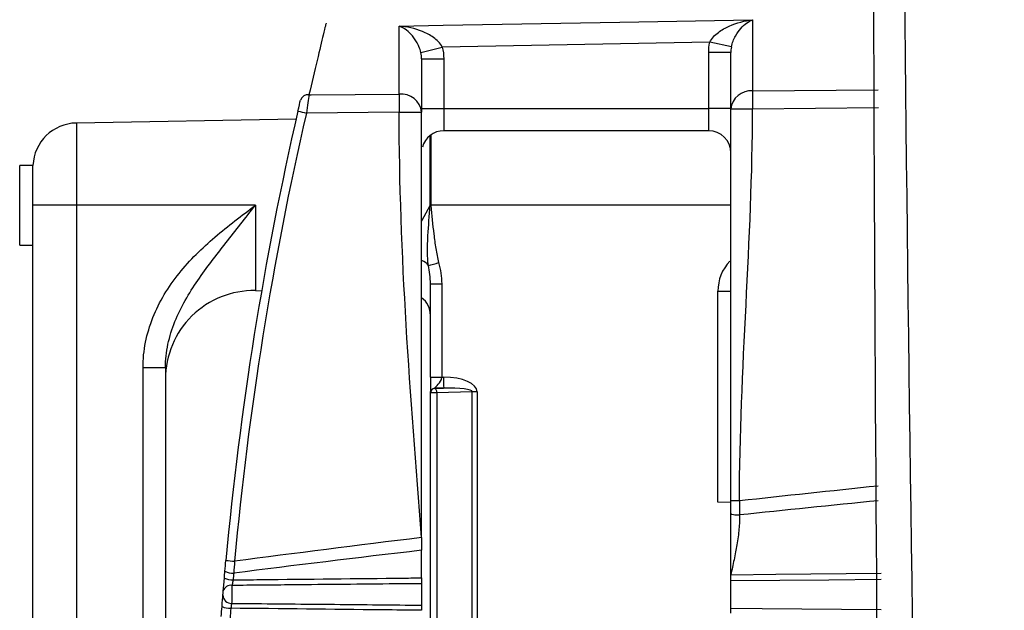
# Model space of a CAD drawing. Header units: millimetres. Extents: x 82 to 1337, y -230 to 1154.
# Tile 156 of 217: x 956 to 979, y 399 to 413. Entities that reach past the tile are written whole.
import ezdxf

# ---------------------------------------------------------------- set-up
doc = ezdxf.new("R2010")
doc.units = ezdxf.units.MM

msp = doc.modelspace()

# ---------------------------------------------------------------- linework, layer by layer
at = {"color": 7, "linetype": 'Continuous', "lineweight": 25}
for p, q in [((973.053, 412.513), (973.053, 410.905)), ((965.053, 410.834), (965.053, 412.37)), ((972.086, 412.004), (966.028, 411.897)), ((972.574, 411.899), (972.086, 412.004)), ((965.544, 411.773), (966.028, 411.897)), ((972.061, 410.503), (972.061, 411.774)), ((972.561, 411.774), (972.061, 411.774)), ((972.561, 410.495), (972.561, 411.774)), ((965.561, 411.628), (965.561, 410.422)), ((965.561, 411.628), (966.061, 411.628)), ((966.061, 411.628), (966.061, 410.503)), ((965.053, 410.422), (962.952, 410.403)), ((965.561, 410.503), (966.061, 410.503)), ((966.061, 410.503), (966.061, 410.003)), ((966.061, 410.503), (972.061, 410.503)), ((972.561, 410.503), (972.061, 410.503)), ((972.061, 410.003), (972.061, 410.503)), ((973.053, 410.495), (972.561, 410.495)), ((962.718, 410.264), (957.744, 410.177)), ((972.061, 410.003), (966.061, 410.003)), ((956.762, 409.217), (956.461, 409.217)), ((956.461, 407.417), (956.461, 409.217)), ((956.762, 408.317), (956.762, 409.217)), ((957.744, 408.317), (956.762, 408.317)), ((957.744, 408.317), (957.744, 393.657)), ((961.797, 408.317), (957.744, 408.317)), ((965.757, 408.317), (965.766, 408.317)), ((956.761, 393.666), (956.761, 408.053)), ((956.461, 407.417), (956.761, 407.417)), ((961.797, 406.387), (961.939, 406.384)), ((965.761, 406.54), (966.016, 406.54)), ((965.761, 404.431), (965.761, 406.54)), ((966.016, 406.54), (966.016, 404.431)), ((972.27, 401.6), (972.27, 406.374)), ((959.253, 393.631), (959.253, 404.64)), ((959.762, 404.64), (959.253, 404.64)), ((959.762, 404.64), (959.762, 398.02)), ((966.016, 404.431), (966.056, 404.431)), ((965.861, 404.176), (966.06, 404.181)), ((965.861, 404.181), (965.861, 404.176)), ((966.06, 404.181), (965.861, 404.181)), ((965.761, 404.076), (965.761, 404.081)), ((965.907, 404.076), (965.761, 404.076)), ((965.761, 398.286), (965.761, 404.076)), ((966.708, 404.097), (965.907, 404.076)), ((965.907, 404.076), (965.907, 398.286)), ((966.708, 398.277), (966.708, 404.097)), ((966.817, 404.097), (966.708, 404.097)), ((966.817, 404.097), (966.817, 398.276)), ((965.561, 399.888), (965.561, 400.513)), ((965.561, 399.756), (965.561, 399.271)), ((972.561, 399.205), (972.561, 399.82))]:
    msp.add_line(p, q, dxfattribs=at)
at = {"color": 8, "linetype": 'Continuous', "lineweight": 25}
for p, q in [((973.053, 410.905), (975.9, 410.93)), ((975.902, 410.521), (973.053, 410.495)), ((957.744, 410.177), (957.744, 408.317)), ((965.757, 408.317), (965.757, 409.9)), ((965.766, 409.906), (965.766, 408.317)), ((961.797, 408.317), (961.797, 406.387)), ((972.561, 408.317), (965.766, 408.317)), ((972.27, 406.374), (972.567, 406.374)), ((972.561, 401.595), (972.27, 401.6))]:
    msp.add_line(p, q, dxfattribs=at)
at = {"color": 7, "linetype": 'Continuous', "lineweight": 25, "flags": 128}
for points in [[(965.053, 412.37), (966.052, 412.388), (970.052, 412.459), (973.053, 412.513)], [(963.01, 410.816), (963.061, 410.817), (965.053, 410.834)], [(965.757, 408.31), (965.758, 408.31), (965.759, 408.31), (965.761, 408.311), (965.762, 408.311), (965.763, 408.311), (965.764, 408.311), (965.765, 408.311), (965.766, 408.311)], [(965.907, 404.076), (965.905, 404.095), (965.903, 404.113), (965.898, 404.13), (965.893, 404.145), (965.886, 404.157), (965.878, 404.167), (965.87, 404.173), (965.861, 404.176)]]:
    msp.add_lwpolyline(points, dxfattribs=at)
at = {"color": 8, "linetype": 'Continuous', "lineweight": 25, "flags": 128}
for points in [[(965.561, 407.948), (965.576, 407.979), (965.757, 408.31), (965.757, 408.31), (965.757, 408.31)], [(972.561, 399.959), (973.577, 399.97), (975.962, 399.993)], [(975.963, 399.851), (974.777, 399.84), (972.561, 399.82)], [(972.561, 399.205), (973.269, 399.198), (975.966, 399.173)]]:
    msp.add_lwpolyline(points, dxfattribs=at)
at = {"color": 7, "linetype": 'Continuous', "lineweight": 25}
for centre, radius, start, end in [((973.019, 410.446), 0.46, 85.7586, 173.8936), ((991.461, 410.7), 18.41, 179.3624, 180.6375), ((962.985, 410.642), 0.175, 82.0056, 161.9579), ((983.318, 410.628), 18.266, 179.3539, 180.646), ((965.1, 410.372), 0.464, 6.1642, 95.8391), ((1037.061, 393.317), 76.25, 167.01682, 174.75837), ((1037.058, 393.317), 76.05, 167.01682, 174.75837), ((965.704, 422.555), 12.46, 256.3363, 257.2403), ((957.761, 409.178), 1, 90.9999, 177.7194), ((966.061, 409.503), 0.5, 89.9999, 165.0831), ((972.061, 409.503), 0.5, 359.9999, 89.9999), ((959.105, 431.79), 25.698, 284.9041, 285.4382), ((961.762, 404.387), 2, 88.9999, 179.9999), ((965.261, 405.826), 0.5, 359.9999, 53.13), ((970.087, 404.376), 4.031, 179.2264, 182.7759), ((965.861, 404.076), 0.0999, 89.9607, 179.9606), ((964.075, 430.766), 30.625, 264.4816, 264.8492), ((961.293, 400.406), 0.411, 243.1929, 271.9539), ((961.238, 399.546), 0.174, 80.1124, 164.5853), ((961.28, 400.261), 0.419, 243.7793, 271.9279), ((961.252, 399.501), 0.189, 180.4205, 272.5028), ((961.227, 399.66), 0.46, 246.2693, 271.8041)]:
    msp.add_arc(centre, radius, start, end, dxfattribs=at)
at = {"color": 8, "linetype": 'Continuous', "lineweight": 25}
msp.add_arc((965.406, 406.698), 0.404, 39.9869, 66.7742, dxfattribs=at)
for centre, major_axis, ratio, start_param, end_param in [((973.27, 406.373), (-0.385, 0.924), 0.999149, 0.42806, 1.175831), ((3914.545, 393.425), (2979.078, -0.003), 0.017455, 2.976656, 2.983201), ((3914.579, 393.425), (2979.078, -0.003), 0.016784, 2.976724, 2.983268)]:
    msp.add_ellipse(centre, major_axis=major_axis, ratio=ratio, start_param=start_param, end_param=end_param, dxfattribs=at)
at = {"color": 7, "linetype": 'Continuous', "lineweight": 25}
for centre, major_axis, ratio, start_param, end_param in [((966.019, 404.08), (0.798, 0.021), 0.438314, 6.27158, 7.795728), ((966.023, 404.08), (0.685, 0.018), 0.145975, 6.271561, 7.795709), ((3914.545, 393.425), (2979.078, -0.003), 0.017455, 2.999332, 3.009738), ((3914.579, 393.425), (2979.078, -0.003), 0.016784, 2.999414, 3.009874)]:
    msp.add_ellipse(centre, major_axis=major_axis, ratio=ratio, start_param=start_param, end_param=end_param, dxfattribs=at)
for points in [[(978.753, 328.18), (977.29, 361.769), (976.507, 395.38), (976.404, 428.999)], [(976.074, 380.228), (975.847, 396.419), (975.756, 412.614), (975.798, 428.812)], [(972.061, 411.774), (972.061, 411.851), (972.069, 411.928), (972.086, 412.004)], [(965.561, 411.628), (965.561, 411.677), (965.556, 411.725), (965.544, 411.773)], [(966.028, 411.897), (966.05, 411.808), (966.061, 411.719), (966.061, 411.628)], [(972.574, 411.899), (972.565, 411.857), (972.561, 411.816), (972.561, 411.774)], [(962.761, 410.448), (962.783, 410.545), (962.805, 410.64), (962.818, 410.697)], [(963.01, 410.816), (962.996, 410.723), (962.974, 410.566), (962.952, 410.403)], [(965.561, 400.801), (965.307, 404.008), (965.053, 407.215), (965.053, 410.422)], [(965.561, 400.801), (965.561, 404.008), (965.561, 407.215), (965.561, 410.422)], [(972.561, 401.63), (972.561, 404.585), (972.561, 407.54), (972.561, 410.495)], [(972.758, 401.63), (972.758, 404.585), (973.053, 407.54), (973.053, 410.495)], [(956.761, 408.053), (956.761, 408.138), (956.762, 408.228), (956.762, 408.317)], [(965.757, 408.31), (965.757, 408.313), (965.757, 408.315), (965.757, 408.317)], [(965.766, 408.317), (965.766, 408.315), (965.766, 408.313), (965.766, 408.311)], [(965.761, 406.54), (965.761, 406.681), (965.743, 406.819), (965.715, 406.957)], [(965.946, 407.02), (965.989, 406.863), (966.016, 406.703), (966.016, 406.54)], [(972.758, 401.63), (972.759, 401.523), (972.76, 401.417), (972.761, 401.311)], [(965.561, 400.801), (965.561, 400.705), (965.561, 400.609), (965.561, 400.513)], [(961.108, 400.039), (961.115, 400.12), (961.123, 400.201), (961.13, 400.283)], [(961.326, 400.265), (961.319, 400.175), (961.313, 400.085), (961.307, 399.995)], [(961.095, 399.886), (961.099, 399.937), (961.104, 399.988), (961.108, 400.039)], [(961.307, 399.995), (961.303, 399.944), (961.298, 399.894), (961.294, 399.843)], [(961.07, 399.592), (961.076, 399.668), (961.085, 399.778), (961.095, 399.886)], [(961.042, 399.24), (961.05, 399.347), (961.058, 399.445), (961.062, 399.5)], [(961.024, 399.013), (961.03, 399.088), (961.036, 399.164), (961.042, 399.24)], [(961.241, 399.201), (961.235, 399.126), (961.229, 399.051), (961.224, 398.975)]]:
    msp.add_open_spline(points, degree=3, dxfattribs=at)
for points, knots in [([(963.4, 412.439), (963.391, 412.409), (963.373, 412.343), (963.138, 411.358), (963.01, 410.816)], [0, 0, 0, 0, 0.450395, 1, 1, 1, 1]), ([(972.086, 412.004), (972.128, 412.098), (972.202, 412.169), (972.356, 412.286), (972.44, 412.332), (972.695, 412.447), (972.875, 412.492), (973.053, 412.513)], [0, 0, 0, 0, 0.25, 0.25, 0.5, 0.5, 1, 1, 1, 1]), ([(972.574, 411.899), (972.593, 411.997), (972.628, 412.076), (972.703, 412.213), (972.745, 412.269), (972.872, 412.414), (972.963, 412.477), (973.053, 412.513)], [0, 0, 0, 0, 0.25, 0.25, 0.5, 0.5, 1, 1, 1, 1]), ([(965.544, 411.773), (965.522, 411.871), (965.485, 411.948), (965.406, 412.082), (965.364, 412.137), (965.234, 412.277), (965.142, 412.338), (965.053, 412.37)], [0, 0, 0, 0, 0.25, 0.25, 0.5, 0.5, 1, 1, 1, 1]), ([(966.028, 411.897), (965.983, 411.988), (965.907, 412.056), (965.75, 412.168), (965.666, 412.211), (965.409, 412.317), (965.229, 412.356), (965.053, 412.37)], [0, 0, 0, 0, 0.25, 0.25, 0.5, 0.5, 1, 1, 1, 1]), ([(965.053, 410.422), (965.112, 410.422), (965.176, 410.422), (965.302, 410.422), (965.362, 410.422), (965.462, 410.422), (965.501, 410.422), (965.55, 410.422), (965.561, 410.422), (965.561, 410.422)], [0, 0, 0, 0, 0.25, 0.25, 0.5, 0.5, 0.75, 0.75, 1, 1, 1, 1]), ([(959.253, 404.64), (959.253, 404.836), (959.273, 405.028), (959.349, 405.408), (959.406, 405.596), (959.549, 405.958), (959.636, 406.131), (959.835, 406.464), (959.948, 406.625), (960.312, 407.078), (960.588, 407.347), (961.176, 407.85), (961.489, 408.084), (961.797, 408.317)], [0, 0, 0, 0, 0.125, 0.125, 0.25, 0.25, 0.375, 0.375, 0.5, 0.5, 0.75, 0.75, 1, 1, 1, 1]), ([(959.762, 404.64), (959.762, 404.821), (959.782, 404.998), (959.856, 405.347), (959.91, 405.52), (960.109, 406.016), (960.291, 406.324), (960.693, 406.91), (960.911, 407.189), (961.241, 407.611), (961.352, 407.751), (961.575, 408.034), (961.687, 408.176), (961.797, 408.317)], [0, 0, 0, 0, 0.125, 0.125, 0.25, 0.25, 0.5, 0.5, 0.75, 0.75, 0.875, 0.875, 1, 1, 1, 1]), ([(965.715, 406.957), (965.699, 407.065), (965.695, 407.177), (965.695, 407.401), (965.699, 407.514), (965.717, 407.855), (965.737, 408.082), (965.757, 408.31)], [0, 0, 0, 0, 0.25, 0.25, 0.5, 0.5, 1, 1, 1, 1]), ([(965.766, 408.311), (965.788, 408.095), (965.811, 407.878), (965.85, 407.555), (965.865, 407.447), (965.899, 407.232), (965.917, 407.125), (965.946, 407.02)], [0, 0, 0, 0, 0.5, 0.5, 0.75, 0.75, 1, 1, 1, 1]), ([(965.761, 404.431), (965.761, 404.431), (965.789, 404.431), (965.883, 404.431), (965.949, 404.431), (966.016, 404.431)], [0, 0, 0, 0, 0.5, 0.5, 1, 1, 1, 1]), ([(965.761, 404.431), (965.761, 404.264), (965.761, 404.205), (965.761, 404.115), (965.761, 404.087), (965.761, 404.081)], [0, 0, 0, 0, 0.5, 0.5, 1, 1, 1, 1]), ([(965.861, 404.181), (965.862, 404.186), (965.9, 404.231), (965.977, 404.312), (966.016, 404.349), (966.016, 404.431)], [0, 0, 0, 0, 0.5, 0.5, 1, 1, 1, 1]), ([(965.761, 404.081), (965.761, 404.104), (965.771, 404.132), (965.81, 404.171), (965.838, 404.181), (965.861, 404.181)], [0, 0, 0, 0, 0.5, 0.5, 1, 1, 1, 1]), ([(972.758, 401.63), (972.711, 401.63), (972.657, 401.63), (972.58, 401.63), (972.561, 401.63), (972.561, 401.63)], [0, 0, 0, 0, 0.5, 0.5, 1, 1, 1, 1]), ([(972.561, 401.343), (972.561, 401.391), (972.561, 401.486), (972.561, 401.582), (972.561, 401.63)], [0, 0, 0, 0, 0.50002, 1, 1, 1, 1]), ([(972.561, 401.343), (972.561, 401.336), (972.581, 401.327), (972.659, 401.315), (972.714, 401.311), (972.761, 401.311)], [0, 0, 0, 0, 0.5, 0.5, 1, 1, 1, 1]), ([(972.561, 399.959), (972.561, 400.076), (972.561, 400.252), (972.561, 400.485), (972.561, 400.722), (972.561, 401.007), (972.561, 401.235), (972.561, 401.343)], [0, 0, 0, 0, 0.2520952, 0.3835656, 0.5032375, 0.7650399, 1, 1, 1, 1]), ([(972.761, 401.311), (972.76, 401.26), (972.759, 401.154), (972.746, 400.989), (972.727, 400.816), (972.701, 400.644), (972.67, 400.47), (972.624, 400.244), (972.586, 400.072), (972.561, 399.959)], [0, 0, 0, 0, 0.113178, 0.233481, 0.361128, 0.496306, 0.614673, 0.747491, 1, 1, 1, 1]), ([(972.561, 399.82), (972.561, 399.83), (972.561, 399.842), (972.561, 399.856), (972.561, 399.87), (972.561, 399.886), (972.561, 399.902), (972.561, 399.918), (972.561, 399.936), (972.561, 399.952), (972.561, 399.955), (972.561, 399.957), (972.561, 399.959)], [0, 0, 0, 0, 0.0000503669, 0.0000503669, 0.0000503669, 0.0001007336, 0.0001007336, 0.0001007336, 0.0001511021, 0.0001511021, 0.0001511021, 0.000158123, 0.000158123, 0.000158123, 0.000158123]), ([(961.267, 399.717), (961.266, 399.661), (961.265, 399.58), (961.262, 399.425), (961.261, 399.353), (961.26, 399.312)], [0, 0, 0, 0, 0.5, 0.5, 1, 1, 1, 1]), ([(961.294, 399.843), (961.291, 399.831), (961.289, 399.819), (961.286, 399.807), (961.283, 399.79), (961.279, 399.773), (961.276, 399.758), (961.273, 399.743), (961.27, 399.729), (961.267, 399.717)], [0, 0, 0, 0, 0.0000367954, 0.0000367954, 0.0000367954, 0.0000886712, 0.0000886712, 0.0000886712, 0.0001402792, 0.0001402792, 0.0001402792, 0.0001402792]), ([(965.561, 399.756), (965.366, 399.754), (965.17, 399.753), (964.975, 399.751), (964.192, 399.744), (963.41, 399.737), (962.628, 399.729), (962.174, 399.725), (961.721, 399.721), (961.267, 399.717)], [0, 0, 0, 0, 0.000586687, 0.000586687, 0.000586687, 0.002933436, 0.002933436, 0.002933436, 0.004294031, 0.004294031, 0.004294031, 0.004294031]), ([(961.294, 399.843), (961.498, 399.845), (961.702, 399.847), (961.906, 399.849), (962.994, 399.861), (964.081, 399.873), (965.169, 399.884), (965.3, 399.885), (965.43, 399.887), (965.561, 399.888)], [0.000203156, 0.000203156, 0.000203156, 0.000203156, 0.000815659, 0.000815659, 0.000815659, 0.004078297, 0.004078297, 0.004078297, 0.004470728, 0.004470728, 0.004470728, 0.004470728]), ([(965.561, 399.888), (965.561, 399.872), (965.561, 399.854), (965.561, 399.838), (965.561, 399.821), (965.561, 399.805), (965.561, 399.791), (965.561, 399.778), (965.561, 399.766), (965.561, 399.756)], [0, 0, 0, 0, 0.0000503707, 0.0000503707, 0.0000503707, 0.0001007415, 0.0001007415, 0.0001007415, 0.0001461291, 0.0001461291, 0.0001461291, 0.0001461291]), ([(961.062, 399.5), (961.062, 399.501), (961.063, 399.503), (961.063, 399.504), (961.063, 399.508), (961.063, 399.513), (961.064, 399.519), (961.064, 399.524), (961.065, 399.531), (961.065, 399.537), (961.066, 399.543), (961.066, 399.55), (961.067, 399.557), (961.068, 399.563), (961.068, 399.57), (961.069, 399.576), (961.069, 399.582), (961.069, 399.587), (961.07, 399.592)], [0, 0, 0, 0, 0.0000073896, 0.0000073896, 0.0000073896, 0.0000273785, 0.0000273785, 0.0000273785, 0.0000474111, 0.0000474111, 0.0000474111, 0.0000674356, 0.0000674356, 0.0000674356, 0.0000874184, 0.0000874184, 0.0000874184, 0.0001073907, 0.0001073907, 0.0001073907, 0.0001073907]), ([(961.26, 399.312), (961.259, 399.306), (961.258, 399.299), (961.256, 399.29), (961.254, 399.279), (961.252, 399.265), (961.249, 399.249), (961.247, 399.234), (961.244, 399.218), (961.241, 399.201)], [0, 0, 0, 0, 0.0000359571, 0.0000359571, 0.0000359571, 0.0000872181, 0.0000872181, 0.0000872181, 0.0001385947, 0.0001385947, 0.0001385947, 0.0001385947]), ([(961.26, 399.312), (961.359, 399.311), (961.457, 399.31), (961.556, 399.309), (962.234, 399.303), (962.912, 399.296), (963.59, 399.29), (964.247, 399.284), (964.904, 399.277), (965.561, 399.271)], [0.000212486, 0.000212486, 0.000212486, 0.000212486, 0.000508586, 0.000508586, 0.000508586, 0.00254293, 0.00254293, 0.00254293, 0.004514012, 0.004514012, 0.004514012, 0.004514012]), ([(965.561, 399.271), (965.561, 399.263), (965.561, 399.253), (965.561, 399.241), (965.561, 399.229), (965.561, 399.214), (965.561, 399.199), (965.561, 399.185), (965.561, 399.17), (965.561, 399.155)], [0, 0, 0, 0, 0.0000503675, 0.0000503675, 0.0000503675, 0.0001007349, 0.0001007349, 0.0001007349, 0.0001461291, 0.0001461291, 0.0001461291, 0.0001461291]), ([(965.561, 399.155), (965.263, 399.158), (964.966, 399.161), (964.668, 399.164), (963.526, 399.176), (962.383, 399.189), (961.241, 399.201)], [0, 0, 0, 0, 0.000893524, 0.000893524, 0.000893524, 0.004320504, 0.004320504, 0.004320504, 0.004320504]), ([(972.561, 399.088), (972.561, 399.103), (972.561, 399.118), (972.561, 399.132), (972.561, 399.147), (972.561, 399.161), (972.561, 399.173), (972.561, 399.185), (972.561, 399.195), (972.561, 399.202), (972.561, 399.203), (972.561, 399.204), (972.561, 399.205)], [0.0000049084, 0.0000049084, 0.0000049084, 0.0000049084, 0.0000503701, 0.0000503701, 0.0000503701, 0.0001007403, 0.0001007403, 0.0001007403, 0.0001511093, 0.0001511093, 0.0001511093, 0.0001581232, 0.0001581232, 0.0001581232, 0.0001581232])]:
    msp.add_open_spline(points, degree=3, knots=knots, dxfattribs=at)

doc.saveas('drawing.dxf')
